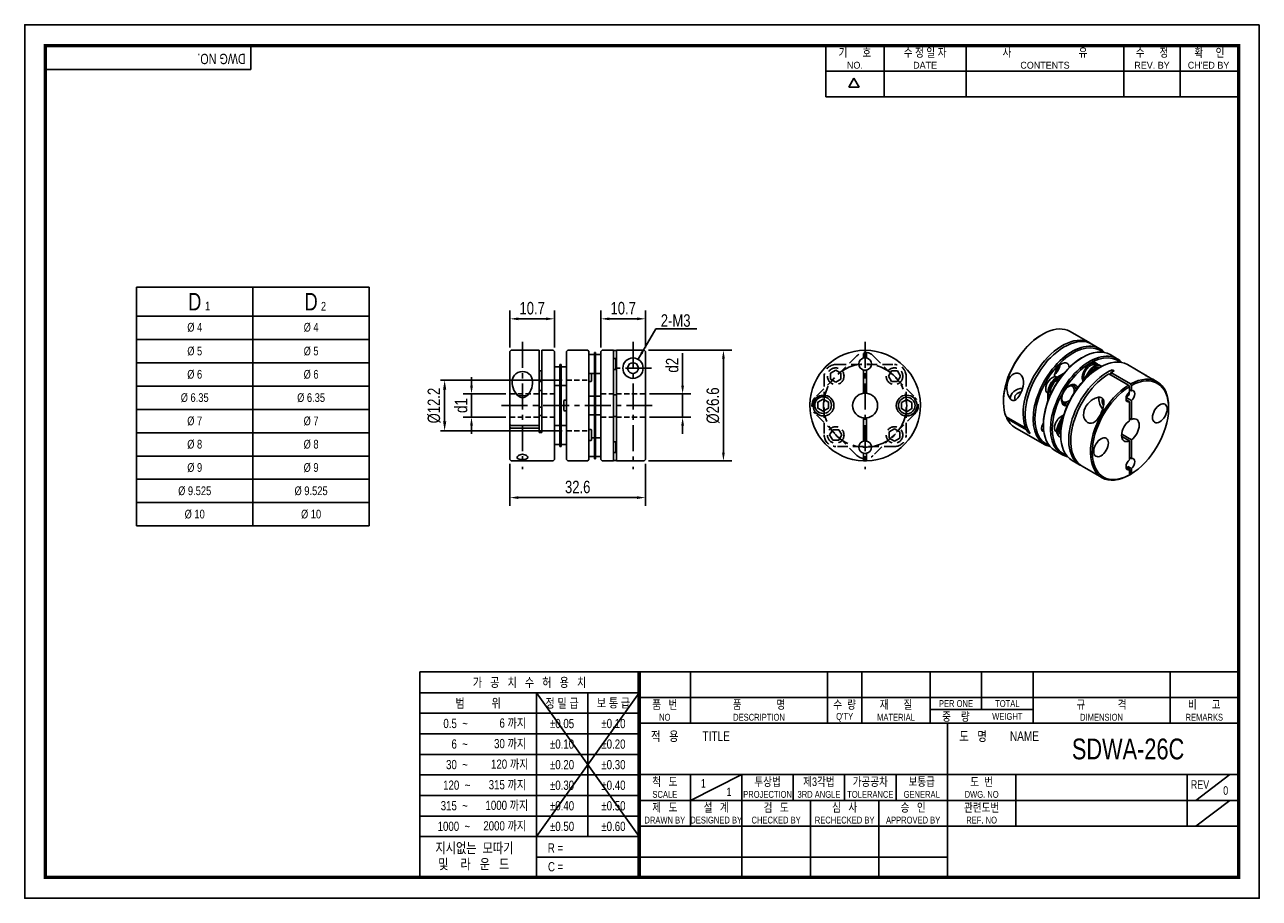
# Model space of a CAD drawing. Header units: millimetres. Extents: x 0 to 297, y 0 to 210.
import ezdxf
from ezdxf.enums import TextEntityAlignment as Align

# ---------------------------------------------------------------- set-up
doc = ezdxf.new("R2010")
doc.units = ezdxf.units.MM
doc.header["$LTSCALE"] = 5
for name, pattern in [('CENTER', [2, 1.25, -0.25, 0.25, -0.25]), ('CENTER2', [1.125, 0.75, -0.125, 0.125, -0.125]), ('DASHED', [0.75, 0.5, -0.25]), ('HIDDEN', [0.375, 0.25, -0.125]), ('PHANTOM2', [1.25, 0.625, -0.125, 0.125, -0.125, 0.125, -0.125])]:
    doc.linetypes.add(name, pattern=pattern)
doc.layers.get('0').update_dxf_attribs({"linetype": 'CONTINUOUS'})
doc.layers.get('Defpoints').update_dxf_attribs({"linetype": 'CONTINUOUS'})
for name, color, linetype in [('BM', 2, 'CONTINUOUS'), ('C', 1, 'CENTER2'), ('CT', 1, 'CENTER'), ('D', 7, 'CONTINUOUS'), ('H', 3, 'HIDDEN'), ('HD', 4, 'DASHED'), ('P', 4, 'PHANTOM2')]:
    doc.layers.add(name, color=color, linetype=linetype)
doc.styles.get("Standard").update_dxf_attribs({"font": 'Gulim.ttf', "width": 0.8, "height": 3})
doc.dimstyles.new('LIM', dxfattribs={"dimtxt": 2, "dimasz": 2, "dimexe": 2, "dimexo": 1, "dimgap": 1, "dimtad": 1, "dimdec": 3, "dimzin": 9, "dimdsep": 46, "dimtxsty": 'Standard', "dimcen": 3, "dimclrd": 1, "dimclre": 1, "dimadec": 0, "dimazin": 0, "dimtfac": 1, "dimtdec": 3, "dimtmove": 0, "dimatfit": 3, "dimfxl": 0, "dimtolj": 1, "dimtzin": 0, "dimarcsym": 0})
doc.dimstyles.get("Standard").update_dxf_attribs({"dimtxt": 0.18, "dimasz": 0.18, "dimexe": 0.18, "dimexo": 0.0625, "dimgap": 0.09, "dimtad": 0, "dimtih": 1, "dimtoh": 1, "dimdec": 4, "dimzin": 0, "dimdsep": 46, "dimtxsty": 'Standard', "dimcen": 0.09, "dimadec": 0, "dimazin": 0, "dimtfac": 1, "dimtdec": 4, "dimtofl": 0, "dimtmove": 0, "dimatfit": 3, "dimfxl": 0, "dimtolj": 1, "dimtzin": 0, "dimarcsym": 0})

# ---------------------------------------------------------------- blocks, each defined once
blk = doc.blocks.new('*D7')
at = {"color": 1, "lineweight": -2, "ltscale": 25.4}
for p, q in [((116.73, 104.44), (116.73, 94.32)), ((149.33, 104.44), (149.33, 94.32)), ((118.73, 96.32), (147.33, 96.32))]:
    blk.add_line(p, q, dxfattribs=at)
at = {"color": 1, "ltscale": 25.4}
for points in [[(118.73, 96.65), (118.73, 95.99), (116.73, 96.32)], [(147.33, 96.65), (147.33, 95.99), (149.33, 96.32)]]:
    blk.add_solid(points, dxfattribs=at)
at = {"layer": 'Defpoints', "color": 0, "ltscale": 25.4}
for p in [(116.73, 105.44), (149.33, 105.44), (149.33, 96.32)]:
    blk.add_point(p, dxfattribs=at)
at = {"color": 0, "ltscale": 25.4, "insert": (133.03, 98.86), "char_height": 3, "attachment_point": 5}
blk.add_mtext('\\A1;32.6', dxfattribs=at)
blk = doc.blocks.new('*D8')
at = {"color": 1, "lineweight": -2, "ltscale": 25.4}
for p, q in [((150.03, 131.74), (170.09, 131.74)), ((168.09, 107.14), (168.09, 129.74)), ((150.03, 105.14), (170.09, 105.14))]:
    blk.add_line(p, q, dxfattribs=at)
at = {"color": 1, "ltscale": 25.4}
for points in [[(167.76, 129.74), (168.42, 129.74), (168.09, 131.74)], [(167.76, 107.14), (168.42, 107.14), (168.09, 105.14)]]:
    blk.add_solid(points, dxfattribs=at)
at = {"layer": 'Defpoints', "color": 0, "ltscale": 25.4}
for p in [(149.03, 131.74), (168.09, 131.74), (149.03, 105.14)]:
    blk.add_point(p, dxfattribs=at)
at = {"color": 0, "ltscale": 25.4, "insert": (165.59, 118.44), "char_height": 3, "attachment_point": 5, "rotation": 90}
blk.add_mtext('\\A1;{\\f??|b0|i0|c0|p49;%%c26.6}', dxfattribs=at)
blk = doc.blocks.new('*D9')
at = {"color": 1, "lineweight": -2, "ltscale": 25.4}
for p, q in [((158.27, 123.25), (158.27, 131.02)), ((150.33, 121.25), (160.27, 121.25)), ((158.27, 115.63), (158.27, 121.25)), ((150.33, 115.63), (160.27, 115.63)), ((158.27, 113.63), (158.27, 111.63))]:
    blk.add_line(p, q, dxfattribs=at)
at = {"color": 1, "ltscale": 25.4}
for points in [[(157.93, 123.25), (158.6, 123.25), (158.27, 121.25)], [(157.93, 113.63), (158.6, 113.63), (158.27, 115.63)]]:
    blk.add_solid(points, dxfattribs=at)
at = {"layer": 'Defpoints', "color": 0, "ltscale": 25.4}
for p in [(149.33, 121.25), (158.27, 121.25), (149.33, 115.63)]:
    blk.add_point(p, dxfattribs=at)
at = {"color": 0, "ltscale": 25.4, "insert": (155.77, 128.14), "char_height": 3, "attachment_point": 5, "rotation": 90}
blk.add_mtext('\\A1;{\\f??|b0|i0|c0|p49;d2}', dxfattribs=at)
blk = doc.blocks.new('*D10')
at = {"color": 1, "lineweight": -2, "ltscale": 25.4}
for p, q in [((107.49, 123.25), (107.49, 125.25)), ((115.73, 121.25), (105.49, 121.25)), ((107.49, 115.63), (107.49, 121.25)), ((115.73, 115.63), (105.49, 115.63)), ((107.49, 113.63), (107.49, 111.63))]:
    blk.add_line(p, q, dxfattribs=at)
at = {"color": 1, "ltscale": 25.4}
for points in [[(107.16, 123.25), (107.82, 123.25), (107.49, 121.25)], [(107.16, 113.63), (107.82, 113.63), (107.49, 115.63)]]:
    blk.add_solid(points, dxfattribs=at)
at = {"layer": 'Defpoints', "color": 0, "ltscale": 25.4}
for p in [(107.49, 121.25), (116.73, 121.25), (116.73, 115.63)]:
    blk.add_point(p, dxfattribs=at)
at = {"color": 0, "ltscale": 25.4, "insert": (104.99, 118.44), "char_height": 3, "attachment_point": 5, "rotation": 90}
blk.add_mtext('\\A1;{\\f??|b0|i0|c0|p49;d1}', dxfattribs=at)
blk = doc.blocks.new('*D11')
at = {"color": 1, "lineweight": -2, "ltscale": 25.4}
for p, q in [((116.73, 132.44), (116.73, 141.3)), ((127.43, 132.44), (127.43, 141.3)), ((125.43, 139.3), (118.73, 139.3))]:
    blk.add_line(p, q, dxfattribs=at)
at = {"color": 1, "ltscale": 25.4}
for points in [[(118.73, 139.63), (118.73, 138.97), (116.73, 139.3)], [(125.43, 139.63), (125.43, 138.97), (127.43, 139.3)]]:
    blk.add_solid(points, dxfattribs=at)
at = {"layer": 'Defpoints', "color": 0, "ltscale": 25.4}
for p in [(116.73, 139.3), (116.73, 131.44), (127.43, 131.44)]:
    blk.add_point(p, dxfattribs=at)
at = {"color": 0, "ltscale": 25.4, "insert": (122.08, 141.84), "char_height": 3, "attachment_point": 5}
blk.add_mtext('\\A1;10.7', dxfattribs=at)
blk = doc.blocks.new('*D12')
at = {"color": 1, "lineweight": -2, "ltscale": 25.4}
for p, q in [((138.63, 132.44), (138.63, 141.3)), ((149.33, 132.44), (149.33, 141.3)), ((140.63, 139.3), (147.33, 139.3))]:
    blk.add_line(p, q, dxfattribs=at)
at = {"color": 1, "ltscale": 25.4}
for points in [[(140.63, 139.63), (140.63, 138.97), (138.63, 139.3)], [(147.33, 139.63), (147.33, 138.97), (149.33, 139.3)]]:
    blk.add_solid(points, dxfattribs=at)
at = {"layer": 'Defpoints', "color": 0, "ltscale": 25.4}
for p in [(149.33, 139.3), (138.63, 131.44), (149.33, 131.44)]:
    blk.add_point(p, dxfattribs=at)
at = {"color": 0, "ltscale": 25.4, "insert": (143.98, 141.84), "char_height": 3, "attachment_point": 5}
blk.add_mtext('\\A1;10.7', dxfattribs=at)
blk = doc.blocks.new('*D14')
at = {"layer": 'D', "color": 1, "lineweight": -2}
for p, q in [((129.33, 124.54), (100.02, 124.54)), ((101.02, 122.24), (101.02, 114.64)), ((129.33, 112.34), (100.02, 112.34))]:
    blk.add_line(p, q, dxfattribs=at)
at = {"layer": 'D', "color": 1}
for points in [[(100.64, 122.24), (101.41, 122.24), (101.02, 124.54)], [(100.64, 114.64), (101.41, 114.64), (101.02, 112.34)]]:
    blk.add_solid(points, dxfattribs=at)
at = {"layer": 'Defpoints', "color": 0}
for p in [(130.33, 124.54), (101.02, 112.34), (130.33, 112.34)]:
    blk.add_point(p, dxfattribs=at)
at = {"layer": 'D', "insert": (98.48, 118.44), "char_height": 3, "attachment_point": 5, "rotation": 90}
blk.add_mtext('\\A1;%%c12.2', dxfattribs=at)

msp = doc.modelspace()

# ---------------------------------------------------------------- linework, layer by layer
for p, q in [((54.43705, 199.23234), (54.43705, 205)), ((192.71392, 192.64074), (192.71392, 205)), ((206.72109, 192.64074), (206.72109, 205)), ((226.49591, 192.64074), (226.49591, 205)), ((264.39765, 192.64074), (264.39765, 205)), ((277.99284, 192.64074), (277.99284, 205)), ((54.43705, 199.23234), (5, 199.23234)), ((192.71392, 198.82037), (291.58802, 198.82037)), ((198.25647, 194.97648), (199.49239, 197.11716)), ((200.72832, 194.97648), (199.49239, 197.11716)), ((200.72832, 194.97648), (198.25647, 194.97648)), ((192.71392, 192.64074), (291.58802, 192.64074)), ((26.90485, 146.91862), (26.90485, 89.51862)), ((26.90485, 146.91862), (82.90485, 146.91862)), ((82.90485, 146.91862), (82.90485, 89.51862)), ((26.90485, 89.51862), (82.90485, 89.51862)), ((95.07575, 54.43705), (95.07575, 5)), ((147.8086, 54.43705), (95.07575, 54.43705)), ((292, 54.43705), (147.8086, 54.43705)), ((147.8086, 54.43705), (147.8086, 5)), ((160.16787, 54.43705), (160.16787, 42.07779)), ((193.1259, 54.43705), (193.1259, 42.07779)), ((201.36541, 54.43705), (201.36541, 42.07779)), ((217.84443, 54.43705), (217.84443, 42.07779)), ((230.20369, 54.43705), (230.20369, 45.37359)), ((242.56295, 54.43705), (242.56295, 42.07779)), ((275.52098, 54.43705), (275.52098, 42.07779)), ((147.8086, 49.42948), (95.07575, 49.42948)), ((147.8086, 49.42948), (123.09008, 14.82355)), ((123.09008, 49.42948), (147.8086, 14.82355)), ((123.09008, 49.42948), (123.09008, 5)), ((135.44934, 49.42948), (135.44934, 14.82355)), ((147.8086, 48.25742), (292, 48.25742)), ((217.84443, 45.37359), (242.56295, 45.37359)), ((147.8086, 44.48577), (95.07575, 44.48577)), ((147.8086, 42.07779), (292, 42.07779)), ((221.96418, 5), (221.96418, 42.07779)), ((147.8086, 39.54207), (95.07575, 39.54207)), ((147.8086, 34.59837), (95.07575, 34.59837)), ((147.8086, 29.71852), (292, 29.71852)), ((160.16787, 23.53889), (172.52713, 29.71852)), ((160.16787, 29.71852), (160.16787, 17.35926)), ((172.52713, 29.71852), (172.52713, 5)), ((184.88639, 29.71852), (184.88639, 23.53889)), ((197.24565, 29.71852), (197.24565, 23.53889)), ((209.60492, 29.71852), (209.60492, 23.53889)), ((238.4432, 29.71852), (238.4432, 17.35926)), ((279.64074, 29.71852), (279.64074, 17.35926)), ((281.70061, 23.53889), (289.94012, 29.71852)), ((147.8086, 29.65466), (95.07575, 29.65466)), ((147.8086, 24.71096), (95.07575, 24.71096)), ((147.8086, 23.53889), (221.96418, 23.53889)), ((189.00615, 23.53889), (189.00615, 5)), ((205.48516, 23.53889), (205.48516, 5)), ((221.96418, 23.53889), (292, 23.53889)), ((281.70061, 17.35926), (289.94012, 23.53889)), ((147.8086, 19.76725), (95.07575, 19.76725)), ((147.8086, 17.35926), (292, 17.35926)), ((147.8086, 14.82355), (95.07575, 14.82355)), ((147.8086, 9.87984), (123.09008, 9.87984)), ((147.8086, 9.87984), (221.96418, 9.87984))]:
    msp.add_line(p, q)
at = {"color": 4}
for p, q in [((54.90485, 146.91862), (54.90485, 89.51862)), ((26.90485, 139.91862), (82.90485, 139.91862))]:
    msp.add_line(p, q, dxfattribs=at)
at = {"color": 1}
for p, q in [((26.90485, 134.31862), (82.90485, 134.31862)), ((26.90485, 128.71862), (82.90485, 128.71862)), ((26.90485, 123.11862), (82.90485, 123.11862)), ((26.90485, 117.51862), (82.90485, 117.51862)), ((26.90485, 111.91862), (82.90485, 111.91862)), ((26.90485, 106.31862), (82.90485, 106.31862)), ((26.90485, 100.71862), (82.90485, 100.71862)), ((26.90485, 95.11862), (82.90485, 95.11862))]:
    msp.add_line(p, q, dxfattribs=at)
msp.add_lwpolyline([(297, 210), (0, 210), (0, 0), (297, 0)], close=True)
msp.add_lwpolyline([(292, 205, 0.8, 0.8, 0), (5, 205, 0.8, 0.8, 0), (5, 5, 0.8, 0.8, 0), (292, 5, 0.8, 0.8, 0)], format="xyseb", close=True)
at = {"const_width": 0.82395}
msp.add_lwpolyline([(147.8086, 5), (147.8086, 54.43705)], dxfattribs=at)
at = {"layer": 'BM', "ltscale": 25.4}
for p, q in [((244.85656, 135.58098), (244.64443, 135.45851)), ((256.24417, 133.50445), (251.50656, 136.23971)), ((117.03451, 131.74215), (116.73451, 131.44215)), ((116.73451, 131.44215), (116.73451, 113.80339)), ((123.73451, 131.74215), (117.03451, 131.74215)), ((123.73451, 112.00962), (123.73451, 131.74215)), ((124.43451, 112.00962), (124.43451, 131.74215)), ((127.13451, 131.74215), (124.43451, 131.74215)), ((127.43451, 131.44215), (127.13451, 131.74215)), ((127.43451, 105.44215), (127.43451, 131.44215)), ((130.63451, 131.74215), (130.33451, 131.44215)), ((130.33451, 131.44215), (130.33451, 105.44215)), ((135.43451, 131.74215), (130.63451, 131.74215)), ((135.73451, 131.44215), (135.43451, 131.74215)), ((135.73451, 105.44215), (135.73451, 131.44215)), ((137.03451, 130.69215), (135.73451, 130.69215)), ((137.03451, 130.40715), (137.03451, 131.22108)), ((137.33451, 131.22108), (137.03451, 131.22108)), ((137.33451, 130.40715), (137.33451, 131.22108)), ((138.63451, 130.69215), (137.33451, 130.69215)), ((138.93451, 131.74215), (138.63451, 131.44215)), ((138.63451, 131.44215), (138.63451, 105.44215)), ((141.63451, 131.74215), (138.93451, 131.74215)), ((141.63451, 131.74215), (141.63451, 105.14215)), ((141.63451, 131.65729), (142.33451, 131.65729)), ((142.33451, 131.74215), (142.33451, 105.14215)), ((143.63451, 131.74215), (142.33451, 131.74215)), ((143.63451, 131.73754), (143.63451, 131.74215)), ((149.03451, 131.73754), (143.63451, 131.73754)), ((149.03451, 131.73754), (149.33451, 131.43744)), ((149.33451, 131.43744), (149.33451, 105.44215)), ((201.82385, 130.96987), (201.82385, 129.90074)), ((202.52385, 130.96987), (201.82385, 130.96987)), ((202.52385, 130.96987), (202.52385, 129.90074)), ((258.64834, 132.11641), (256.73915, 133.21868)), ((262.82027, 129.70774), (261.12321, 130.68754)), ((128.73451, 127.76322), (127.43451, 127.76322)), ((129.03451, 128.29215), (128.73451, 128.29215)), ((128.73451, 128.29215), (128.73451, 125.51322)), ((129.03451, 128.29215), (129.03451, 125.51322)), ((130.33451, 127.76322), (129.03451, 127.76322)), ((137.03451, 120.40715), (137.03451, 130.40715)), ((137.33451, 120.40715), (137.33451, 130.40715)), ((142.13451, 129.74215), (141.63451, 129.74215)), ((142.23451, 129.64215), (142.13451, 129.74215)), ((142.23451, 127.24215), (142.23451, 129.64215)), ((254.47321, 130.0288), (254.26108, 129.90633)), ((257.5074, 128.18065), (256.75041, 128.6177)), ((257.61117, 128.12074), (257.5074, 128.18065)), ((258.6911, 128.108), (258.90324, 127.98552)), ((258.90324, 127.98552), (259.10171, 127.87093)), ((269.65869, 125.75958), (265.29514, 128.27887)), ((123.93451, 126.81322), (123.83451, 126.71322)), ((123.83451, 126.71322), (123.83451, 124.31322)), ((124.43451, 126.81322), (123.93451, 126.81322)), ((128.73451, 125.51322), (128.73451, 111.37108)), ((129.03451, 125.51322), (129.03451, 111.37108)), ((135.73451, 126.19215), (137.03451, 126.19215)), ((136.33451, 126.19215), (136.33451, 124.31322)), ((137.33451, 126.19215), (138.63451, 126.19215)), ((141.63451, 127.14215), (142.13451, 127.14215)), ((142.13451, 127.14215), (142.23451, 127.24215)), ((201.82385, 126.98355), (201.82385, 121.42166)), ((202.52385, 126.98355), (202.52385, 121.42166)), ((249.90806, 126.12754), (248.12971, 125.10081)), ((248.34184, 124.97834), (248.12971, 125.10081)), ((248.41471, 125.26535), (248.33547, 125.3111)), ((249.53469, 125.66703), (248.34184, 124.97834)), ((254.7368, 124.46778), (255.91217, 126.50358)), ((255.43392, 125.18532), (256.1243, 126.38111)), ((255.91217, 126.50358), (256.1243, 126.38111)), ((258.64514, 127.62014), (258.43301, 127.49766)), ((265.53943, 123.35018), (260.80182, 126.08545)), ((266.03441, 123.63596), (261.29679, 126.37122)), ((261.29679, 126.37122), (261.29679, 125.79967)), ((261.61499, 126.53903), (261.61499, 127.06096)), ((261.61499, 127.06096), (262.10996, 126.77518)), ((272.43692, 124.15556), (271.39725, 124.75582)), ((123.73451, 122.10201), (124.43451, 122.10201)), ((123.83451, 124.31322), (123.93451, 124.21322)), ((123.93451, 124.21322), (124.43451, 124.21322)), ((127.43451, 123.26322), (128.73451, 123.26322)), ((129.03451, 123.26322), (130.33451, 123.26322)), ((135.73451, 124.21322), (136.23451, 124.21322)), ((136.23451, 124.21322), (136.33451, 124.31322)), ((252.01243, 123.18821), (251.75041, 123.33949)), ((252.47842, 122.07656), (252.47842, 122.15821)), ((254.50041, 124.72059), (254.78717, 124.55502)), ((265.53943, 123.35018), (265.75156, 122.98267)), ((265.75156, 121.72797), (265.75156, 122.98267)), ((265.75156, 122.29952), (266.24654, 122.01374)), ((266.24654, 123.26845), (266.03441, 123.63596)), ((266.24654, 122.01374), (266.24654, 123.26845)), ((129.83451, 119.74215), (129.73451, 119.64215)), ((129.73451, 119.64215), (129.73451, 117.24215)), ((130.33451, 119.74215), (129.83451, 119.74215)), ((137.03451, 120.69215), (135.73451, 120.69215)), ((137.03451, 116.47715), (137.03451, 120.40715)), ((138.63451, 120.69215), (137.33451, 120.69215)), ((137.33451, 116.47715), (137.33451, 120.40715)), ((142.33451, 121.04023), (141.63451, 121.04023)), ((235.45204, 119.53682), (235.45204, 119.29187)), ((246.08547, 121.41399), (246.16471, 121.36824)), ((246.37684, 121.57485), (246.16471, 121.69733)), ((246.16471, 121.69733), (246.16471, 119.64386)), ((246.37684, 121.57485), (246.37684, 120.19747)), ((249.50041, 119.44237), (249.76243, 119.2911)), ((250.88743, 119.40254), (250.95814, 119.44336)), ((265.75156, 119.34609), (264.96767, 119.79867)), ((266.24654, 119.63187), (264.98536, 120.36001)), ((265.75156, 114.80483), (265.75156, 119.34609)), ((266.24654, 115.0906), (266.24654, 119.63187)), ((124.43451, 118.04789), (123.73451, 118.04789)), ((123.73451, 116.06374), (124.43451, 116.06374)), ((129.73451, 117.24215), (129.83451, 117.14215)), ((129.83451, 117.14215), (130.33451, 117.14215)), ((135.73451, 116.19215), (137.03451, 116.19215)), ((137.03451, 106.47715), (137.03451, 116.47715)), ((137.33451, 106.47715), (137.33451, 116.47715)), ((137.33451, 116.19215), (138.63451, 116.19215)), ((141.63451, 115.84407), (142.33451, 115.84407)), ((248.8411, 114.25613), (250.01648, 116.29193)), ((275.19144, 117.82218), (275.19144, 118.06713)), ((117.03451, 113.68879), (116.73451, 113.80339)), ((116.73451, 113.80125), (116.73451, 113.74321)), ((116.73451, 113.74321), (116.73451, 113.15643)), ((116.89203, 113.74321), (116.73451, 113.74321)), ((116.73451, 113.15643), (116.73451, 105.44215)), ((116.73451, 113.15643), (117.03451, 113.04183)), ((117.03451, 113.68879), (123.73451, 113.68879)), ((117.03451, 113.04183), (123.73451, 113.04183)), ((128.73451, 113.62108), (127.43451, 113.62108)), ((130.33451, 113.62108), (129.03451, 113.62108)), ((201.82385, 115.46264), (201.82385, 109.90074)), ((202.17385, 115.44215), (201.82385, 115.46264)), ((202.52385, 115.46264), (202.17385, 115.44215)), ((202.52385, 115.46264), (202.52385, 109.90074)), ((236.07318, 115.76939), (240.81079, 113.03412)), ((236.24668, 115.66922), (236.26218, 115.35027)), ((236.26218, 115.35027), (240.9998, 112.61501)), ((238.20656, 113.20344), (245.34834, 109.08013)), ((240.81079, 113.03412), (241.09526, 113.33407)), ((240.9998, 112.61501), (241.25273, 112.88171)), ((245.06869, 113.98465), (245.06869, 113.7397)), ((248.8411, 114.25613), (249.05324, 114.13366)), ((249.05324, 114.13366), (249.74362, 115.32944)), ((265.75156, 115.37638), (266.24654, 115.0906)), ((124.43451, 112.00962), (123.73451, 112.00962)), ((128.73451, 111.37108), (128.73451, 108.59215)), ((129.03451, 111.37108), (129.03451, 108.59215)), ((136.23451, 112.67108), (135.73451, 112.67108)), ((135.73451, 110.07108), (136.23451, 110.07108)), ((136.33451, 112.57108), (136.23451, 112.67108)), ((136.23451, 110.07108), (136.33451, 110.17108)), ((136.33451, 110.17108), (136.33451, 112.57108)), ((137.03451, 110.69215), (136.33451, 110.69215)), ((138.63451, 110.69215), (137.33451, 110.69215)), ((241.56385, 112.1938), (241.36275, 111.98176)), ((241.85773, 111.69599), (241.36275, 111.98176)), ((248.18633, 112.03609), (248.2901, 111.97618)), ((248.8411, 111.0473), (249.05324, 110.92482)), ((249.25171, 110.81023), (249.05324, 110.92482)), ((249.24062, 111.57598), (249.24062, 111.33103)), ((266.24654, 110.22508), (263.89222, 111.58434)), ((265.75156, 109.9393), (263.89222, 111.0128)), ((265.75156, 105.39804), (265.75156, 109.9393)), ((266.24654, 105.68381), (266.24654, 110.22508)), ((127.43451, 109.12108), (128.73451, 109.12108)), ((129.03451, 108.59215), (128.73451, 108.59215)), ((129.03451, 109.12108), (130.33451, 109.12108)), ((142.13451, 109.74215), (141.63451, 109.74215)), ((141.63451, 107.14215), (142.13451, 107.14215)), ((142.23451, 109.64215), (142.13451, 109.74215)), ((142.13451, 107.14215), (142.23451, 107.24215)), ((142.23451, 109.64215), (142.23451, 107.24215)), ((201.82385, 106.98355), (201.82385, 105.44686)), ((202.52385, 106.98355), (202.52385, 105.44686)), ((247.82321, 107.65126), (249.52027, 106.67147)), ((116.73451, 105.44215), (117.03451, 105.14215)), ((117.03451, 105.14215), (127.13451, 105.14215)), ((127.13451, 105.14215), (127.43451, 105.44215)), ((130.33451, 105.44215), (130.63451, 105.14215)), ((130.63451, 105.14215), (135.43451, 105.14215)), ((135.43451, 105.14215), (135.73451, 105.44215)), ((135.73451, 106.19215), (137.03451, 106.19215)), ((137.03451, 105.66322), (137.03451, 106.47715)), ((137.03451, 105.66322), (137.33451, 105.66322)), ((137.33451, 105.66322), (137.33451, 106.47715)), ((137.33451, 106.19215), (138.63451, 106.19215)), ((138.63451, 105.44215), (138.93451, 105.14215)), ((138.93451, 105.14215), (141.63451, 105.14215)), ((142.33451, 105.22701), (141.63451, 105.22701)), ((142.33451, 105.14215), (149.03451, 105.14215)), ((149.03451, 105.14215), (149.33451, 105.44215)), ((201.82385, 105.44686), (201.82385, 105.14676)), ((202.52385, 105.14676), (202.52385, 105.44686)), ((251.99514, 105.2426), (253.90433, 104.14033)), ((265.75156, 105.96958), (266.24654, 105.68381)), ((254.3993, 103.85455), (259.13692, 101.11929)), ((265.75156, 103.01616), (264.96767, 103.46874)), ((266.24654, 103.30194), (265.37689, 103.80403)), ((265.75156, 102.04136), (265.75156, 103.01616)), ((265.75156, 102.04136), (266.24654, 102.32714)), ((265.78692, 101.77802), (265.99905, 101.9005)), ((266.24654, 102.32714), (266.24654, 103.30194))]:
    msp.add_line(p, q, dxfattribs=at)
for points in [[(192.06778, 120.01176), (190.80032, 119.27999), (190.80032, 117.81644), (192.06778, 117.08467), (193.33525, 117.81644), (193.33525, 119.27999)], [(212.17385, 119.90569), (210.90638, 119.17392), (210.90638, 117.71038), (212.17385, 116.97861), (213.44131, 117.71038), (213.44131, 119.17392)]]:
    msp.add_lwpolyline(points, close=True, dxfattribs=at)
for centre, radius in [((146.33451, 127.44215), 2.45), ((192.17385, 118.44215), 2.5), ((192.06778, 118.54822), 2), ((212.17385, 118.44215), 2.5), ((212.17385, 118.44215), 2)]:
    msp.add_circle(centre, radius, dxfattribs=at)
for centre, radius, start, end in [((202.17385, 118.44215), 13.3, 271.5079578, 268.4920422), ((146.33451, 127.44215), 1.3, 10.6538275, 168.870316), ((202.17385, 128.44215), 1.5, 103.4933988, 256.5066012), ((202.17385, 128.44215), 1.5, 76.5066012, 103.4933988), ((202.17385, 128.44215), 1.5, 283.4933988, 76.5066012), ((146.33451, 127.44215), 1.3, 168.8375645, 11.1624355), ((202.17385, 128.44215), 1.5, 256.5066012, 283.4933988), ((202.17385, 118.44215), 3, 96.6997652, 263.3002348), ((202.17385, 118.45078), 2.99143, 83.2809418, 96.7190582), ((202.17385, 118.44215), 3, 276.6997652, 83.3002348), ((202.17385, 108.44215), 1.5, 103.4933988, 256.5066012), ((202.17385, 108.44215), 1.5, 76.5066012, 103.4933988), ((202.17385, 108.44215), 1.5, 283.4933988, 76.5066012), ((202.17385, 108.44215), 1.5, 256.5066012, 283.4933988), ((202.17385, 118.44215), 13.3, 268.4920422, 271.5079578), ((264.78643, 104.25518), 0.74309, 283.776085, 322.6174015)]:
    msp.add_arc(centre, radius, start, end, dxfattribs=at)
for centre, major_axis, ratio, start_param, end_param in [((244.85656, 124.72158), (6.65, 11.51814), 0.577350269, 0, 2.721672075), ((244.64443, 124.84405), (6.5, 11.25833), 0.577350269, 0.785398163, 2.35619449), ((249.59417, 121.98631), (-6.65, -11.51814), 0.577350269, 3.104367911, 5.863264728), ((250.08915, 121.70054), (-6.65, -11.51814), 0.577350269, 3.141592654, 6.002605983), ((251.99834, 120.59827), (6.65, 11.51814), 0.577350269, 0, 3.328764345), ((252.21047, 120.47579), (-6.5, -11.25833), 0.577350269, 3.034386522, 6.283185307), ((254.47321, 119.1694), (-6.65, -11.51814), 0.577350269, 3.141592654, 6.283185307), ((256.17027, 118.1896), (6.65, 11.51814), 0.577350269, 0, 3.328764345), ((256.3824, 118.06713), (-6.5, -11.25833), 0.577350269, 3.034386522, 6.283185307), ((251.99834, 120.59827), (6.65, 11.51814), 0.577350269, 6.096013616, 6.283185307), ((254.26108, 119.29187), (6.5, 11.25833), 0.577350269, 0.785398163, 2.35619449), ((246.89409, 127.97368), (-1.25, -2.16506), 0.577350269, 4.007922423, 4.699195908), ((249.51039, 126.46316), (-1.25, -2.16506), 0.577350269, 2.417300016, 5.51817023), ((247.38907, 127.68791), (-1.25, -2.16506), 0.577350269, 1.0131975, 2.128395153), ((258.64514, 116.76073), (-6.65, -11.51814), 0.577350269, 3.141592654, 6.283185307), ((256.3824, 126.23209), (1.4, 2.42487), 0.577350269, 0, 2.762874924), ((256.3824, 126.23209), (1.125, 1.94856), 0.577350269, 0, 2.710372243), ((256.3824, 126.23209), (-1.125, -1.94856), 0.577350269, 3.141592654, 5.851964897), ((257.30164, 125.70137), (-1.38947, -2.40663), 0.577350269, 3.141592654, 4.71238898), ((257.51377, 125.5789), (-1.38947, -2.40663), 0.577350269, 3.141592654, 4.71238898), ((257.51377, 125.5789), (-1.125, -1.94856), 0.577350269, 3.216346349, 4.871168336), ((256.17027, 126.35457), (-1.25, -2.16506), 0.577350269, 2.813329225, 3.868658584), ((256.3824, 126.23209), (1.4, 2.42487), 0.577350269, 5.936570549, 6.283185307), ((256.17027, 118.1896), (6.65, 11.51814), 0.577350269, 6.096013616, 6.283185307), ((247.21047, 123.36254), (1.125, 1.94856), 0.577350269, 0, 3.141592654), ((248.12971, 122.83182), (1.38947, 2.40663), 0.577350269, 0.785398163, 2.35619449), ((248.34184, 122.70935), (1.38947, 2.40663), 0.577350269, 0.785398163, 2.35619449), ((248.34184, 122.70935), (-1.125, -1.94856), 0.577350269, 3.604473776, 5.820304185), ((258.43301, 116.88321), (6.5, 11.25833), 0.577350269, 0.785398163, 2.35619449), ((260.55433, 115.65846), (6.65, 11.51814), 0.577350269, 0.672375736, 3.178817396), ((261.0493, 115.37269), (6.65, 11.51814), 0.577350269, 0.811716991, 3.141592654), ((256.17027, 126.35457), (-1.25, -2.16506), 0.577350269, 5.556119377, 6.061325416), ((265.99905, 112.51495), (6.5, 11.25833), 0.577350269, 0.812324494, 7.04165714), ((261.0493, 115.37269), (6.65, 11.51814), 0.577350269, 0.672375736, 0.759079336), ((265.78692, 112.63743), (-6.65, -11.51814), 0.577350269, 2.35619449, 3.900671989), ((239.45297, 120.59079), (2.2334, 1.00718), 0.754062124, 0.988026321, 2.869881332), ((251.3824, 120.95388), (1.4, 2.42487), 0.577350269, 0, 3.639078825), ((250.95814, 121.19883), (-1.075, -1.86195), 0.577350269, 1.974453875, 3.895504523), ((251.17027, 121.07635), (-1.25, -2.16506), 0.577350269, 2.415159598, 3.868658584), ((250.88743, 121.23965), (1.125, 1.94856), 0.577350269, 0, 0.347753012), ((250.88743, 121.23965), (1.125, 1.94856), 0.577350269, 5.497787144, 6.283185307), ((251.3824, 120.95388), (1.4, 2.42487), 0.577350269, 5.785699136, 6.283185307), ((265.78692, 112.63743), (-6.65, -11.51814), 0.577350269, 3.953309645, 7.068583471), ((265.99905, 120.67992), (-0.75, -1.29904), 0.577350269, 1.0209024, 3.69148658), ((119.73451, 119.9039), (-2.45, 0), 0.381849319, 4.278985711, 5.143051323), ((119.73451, 119.9039), (1.35, 0), 0.381849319, 1.262331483, 1.874877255), ((239.45297, 120.59079), (-1.23065, -0.55498), 0.754062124, 4.164500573, 6.283185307), ((239.45297, 120.59079), (-1.23065, -0.55498), 0.754062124, 0, 0.264389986), ((251.17027, 121.07635), (-1.25, -2.16506), 0.577350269, 5.556119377, 6.283185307), ((250.95814, 121.19883), (-1.075, -1.86195), 0.577350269, 5.529273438, 6.283185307), ((250.88743, 121.23965), (1.125, 1.94856), 0.577350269, 2.793839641, 3.926990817), ((250.95814, 121.19883), (-1.075, -1.86195), 0.577350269, 0, 1.167138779), ((251.17027, 121.07635), (-1.25, -2.16506), 0.577350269, 0, 0.726433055), ((260.13007, 118.92445), (-1.225, 2.12176), 0.577350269, 0.493167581, 1.867132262), ((260.13007, 118.92445), (0.675, -1.16913), 0.577350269, 3.255241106, 4.786381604), ((265.99905, 120.67992), (0.75, 1.29904), 0.577350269, 1.0209024, 3.69148658), ((264.12522, 121.23105), (-0.65, 1.12583), 0.577350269, 3.483247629, 3.566465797), ((249.31133, 113.98465), (-1.125, -1.94856), 0.577350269, 3.572813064, 6.283185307), ((244.85656, 124.72158), (6.65, 11.51814), 0.577350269, 2.77430973, 3.141592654), ((245.67522, 113.58488), (-0.75, -1.29904), 0.577350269, 4.532640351, 6.283185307), ((250.23057, 113.45392), (-1.38947, -2.40663), 0.577350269, 4.71238898, 6.283185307), ((250.4427, 113.33145), (-1.38947, -2.40663), 0.577350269, 4.71238898, 6.283185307), ((250.4427, 113.33145), (-1.125, -1.94856), 0.577350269, 4.553609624, 6.208431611), ((265.99905, 112.51495), (1.5, 2.59808), 0.577350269, 0.902331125, 3.810057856), ((265.99905, 112.51495), (-1.5, -2.59808), 0.577350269, 0.902331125, 3.810057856), ((249.59417, 121.98631), (-6.65, -11.51814), 0.577350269, 5.915902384, 6.002605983), ((245.67522, 113.58488), (-0.75, -1.29904), 0.577350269, 0, 0.287773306), ((252.21047, 120.47579), (-6.5, -11.25833), 0.577350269, 0, 0.107206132), ((256.3824, 118.06713), (-6.5, -11.25833), 0.577350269, 0, 0.107206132), ((265.99905, 104.34999), (0.75, 1.29904), 0.577350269, 1.0209024, 3.69148658), ((265.99905, 104.34999), (-0.75, -1.29904), 0.577350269, 1.0209024, 3.69148658), ((276.14603, 109.39185), (-10.5, 18.18653), 0.577350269, 1.544823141, 1.626466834)]:
    msp.add_ellipse(centre, major_axis=major_axis, ratio=ratio, start_param=start_param, end_param=end_param, dxfattribs=at)
for centre in [(273.07012, 116.59743), (258.92798, 108.43247)]:
    msp.add_ellipse(centre, major_axis=(-1.25, -2.16506), ratio=0.577350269, dxfattribs=at)
for points, knots in [([(119.73451, 126.63921), (120.5221, 126.63921), (121.25434, 126.27796), (122.09474, 125.17368), (122.22726, 124.46564), (122.11847, 123.04847), (121.88848, 122.32331), (121.31649, 121.34558), (121.08342, 121.03114), (120.49738, 120.51898), (120.13494, 120.32585), (119.34661, 120.32193), (118.97724, 120.51551), (118.39055, 121.0254), (118.15734, 121.33841), (117.5809, 122.32056), (117.35115, 123.0471), (117.24158, 124.46127), (117.37641, 125.17595), (118.21122, 126.27397), (118.94692, 126.63921), (119.73451, 126.63921)], [0, 0, 0, 0, 0.125, 0.125, 0.25, 0.25, 0.375, 0.375, 0.4375, 0.4375, 0.5, 0.5, 0.5625, 0.5625, 0.625, 0.625, 0.75, 0.75, 0.875, 0.875, 1, 1, 1, 1]), ([(239.35973, 126.03631), (239.91664, 125.71478), (240.2271, 125.00119), (240.31028, 123.46139), (240.12586, 122.6686), (239.61208, 121.30368), (239.28112, 120.7083), (238.70361, 120.04358), (238.49313, 119.85562), (238.0142, 119.63945), (237.73918, 119.6189), (237.18135, 119.9373), (236.93894, 120.25699), (236.58819, 120.94984), (236.46859, 121.32679), (236.2345, 122.46421), (236.2408, 123.24865), (236.59897, 124.69956), (236.97501, 125.39012), (238.07341, 126.23919), (238.80282, 126.35784), (239.35973, 126.03631)], [0, 0, 0, 0, 0.125, 0.125, 0.25, 0.25, 0.375, 0.375, 0.4375, 0.4375, 0.5, 0.5, 0.5625, 0.5625, 0.625, 0.625, 0.75, 0.75, 0.875, 0.875, 1, 1, 1, 1]), ([(271.40105, 124.75336), (271.24276, 124.84463), (271.06092, 124.94232), (270.53194, 125.21505), (270.1138, 125.4194), (269.6836, 125.66784), (269.58662, 125.73359), (269.48887, 125.81396), (269.48133, 125.83186), (269.53211, 125.83322), (269.65985, 125.76569), (269.95262, 125.57013), (270.08486, 125.47527), (270.23731, 125.3638)], [0.2994370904, 0.2994370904, 0.2994370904, 0.2994370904, 0.375, 0.375, 0.5, 0.5, 0.5625, 0.5625, 0.625, 0.625, 0.75, 0.75, 0.823766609, 0.823766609, 0.823766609, 0.823766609]), ([(255.69276, 114.36215), (255.13585, 114.68369), (254.77501, 115.4071), (254.70727, 116.94389), (254.97008, 117.7214), (255.80636, 119.02344), (256.37861, 119.57179), (257.35596, 120.15855), (257.70882, 120.31876), (258.43329, 120.48707), (258.80863, 120.48805), (259.36847, 120.16926), (259.51031, 119.86918), (259.61642, 119.22402), (259.59407, 118.87475), (259.42606, 117.81572), (259.17815, 117.07838), (258.49778, 115.69028), (258.04256, 115.01516), (256.9287, 114.1691), (256.24967, 114.04062), (255.69276, 114.36215)], [0, 0, 0, 0, 0.125, 0.125, 0.25, 0.25, 0.375, 0.375, 0.4375, 0.4375, 0.5, 0.5, 0.5625, 0.5625, 0.625, 0.625, 0.75, 0.75, 0.875, 0.875, 1, 1, 1, 1]), ([(265.7166, 121.68789), (265.72398, 121.63616), (265.72756, 121.58407), (265.727, 121.53237), (265.72571, 121.41459), (265.7032, 121.29579), (265.66351, 121.18452), (265.62326, 121.07164), (265.56482, 120.96379), (265.49587, 120.86516), (265.41544, 120.75012), (265.31913, 120.64487), (265.21817, 120.55152), (265.14273, 120.48177), (265.0637, 120.41764), (264.98536, 120.36001)], [0.7356777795, 0.7356777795, 0.7356777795, 0.7356777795, 0.7615090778, 0.7615090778, 0.7615090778, 0.8200691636, 0.8200691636, 0.8200691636, 0.8793381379, 0.8793381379, 0.8793381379, 0.9485309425, 0.9485309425, 0.9485309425, 1, 1, 1, 1]), ([(119.73451, 105.47929), (119.32332, 105.47929), (118.94727, 105.53422), (118.50679, 105.71723), (118.42177, 105.84156), (118.45017, 106.12723), (118.56076, 106.28659), (118.97992, 106.58407), (119.32937, 106.7326), (119.93819, 106.73234), (120.13843, 106.69355), (120.46305, 106.58127), (120.59447, 106.50943), (120.91026, 106.28486), (121.01929, 106.12484), (121.04688, 105.84303), (120.96042, 105.7162), (120.52148, 105.53439), (120.14569, 105.47929), (119.73451, 105.47929)], [0, 0, 0, 0, 0.125, 0.125, 0.25, 0.25, 0.375, 0.375, 0.5, 0.5, 0.5625, 0.5625, 0.625, 0.625, 0.75, 0.75, 0.875, 0.875, 1, 1, 1, 1])]:
    msp.add_open_spline(points, degree=3, knots=knots, dxfattribs=at)
at = {"layer": 'C'}
msp.add_line((147.8086, 49.42948), (147.8086, 49.39613), dxfattribs=at)
at = {"layer": 'CT'}
for p, q in [((119.73451, 133.74215), (119.73451, 103.14215)), ((146.3399, 133.73754), (146.3399, 103.14215)), ((202.17385, 133.74215), (202.17385, 103.14215)), ((150.78451, 127.44215), (141.88451, 127.44215))]:
    msp.add_line(p, q, dxfattribs=at)
at = {"layer": 'CT', "color": 4, "linetype": 'HIDDEN'}
for points in [[(130.33451, 124.54117), (135.73451, 124.54077)], [(130.33451, 112.34117), (135.73451, 112.34077)]]:
    msp.add_lwpolyline(points, dxfattribs=at)
at = {"layer": 'CT'}
msp.add_lwpolyline([(114.73451, 118.44231), (151.33451, 118.43964)], dxfattribs=at)
msp.add_circle((202.17385, 118.44215), 10, dxfattribs=at)
at = {"layer": 'H'}
msp.add_line((147.8086, 49.31275), (147.8086, 49.27106), dxfattribs=at)
at = {"layer": 'HD'}
for p, q in [((200.20885, 130.40715), (190.20885, 120.40715)), ((195.10278, 128.29215), (209.24491, 128.29215)), ((204.13885, 130.40715), (214.13885, 120.40715)), ((192.32385, 125.51322), (192.32385, 111.37108)), ((212.02385, 125.51322), (212.02385, 111.37108)), ((200.20885, 106.47715), (190.20885, 116.47715)), ((214.13885, 116.47715), (204.13885, 106.47715)), ((209.24491, 108.59215), (195.10278, 108.59215))]:
    msp.add_line(p, q, dxfattribs=at)
at = {"layer": 'HD', "linetype": 'HIDDEN'}
for p, q in [((116.73473, 121.2522), (123.73473, 121.25165)), ((124.43451, 121.25159), (127.43451, 121.25159)), ((138.63451, 121.25159), (141.63451, 121.25159)), ((142.33451, 121.25159), (149.33451, 121.25159)), ((116.73429, 115.6321), (123.73429, 115.63156)), ((124.43407, 115.6315), (127.43407, 115.63103)), ((138.63407, 115.62966), (141.63407, 115.62919)), ((142.33407, 115.62908), (149.33407, 115.62799))]:
    msp.add_line(p, q, dxfattribs=at)
at = {"layer": 'HD'}
for points in [[(195.10278, 126.97676), (193.83531, 126.24499), (193.83531, 124.78145), (195.10278, 124.04967), (196.37024, 124.78145), (196.37024, 126.24499)], [(210.70846, 125.51322), (209.97669, 126.78068), (208.51314, 126.78068), (207.78137, 125.51322), (208.51314, 124.24575), (209.97669, 124.24575)], [(193.63924, 111.37108), (194.37101, 110.10362), (195.83455, 110.10362), (196.56632, 111.37108), (195.83455, 112.63855), (194.37101, 112.63855)], [(209.24491, 109.90754), (210.51238, 110.63931), (210.51238, 112.10285), (209.24491, 112.83462), (207.97745, 112.10285), (207.97745, 110.63931)]]:
    msp.add_lwpolyline(points, close=True, dxfattribs=at)
for centre in [(195.10278, 125.51322), (209.24491, 125.51322), (195.10278, 111.37108), (209.24491, 111.37108)]:
    msp.add_circle(centre, 2, dxfattribs=at)
for centre, start, end in [((202.17385, 128.44215), 45, 135), ((195.10278, 125.51322), 90, 180), ((209.24491, 125.51322), 0, 90), ((192.17385, 118.44215), 135, 225), ((212.17385, 118.44215), 315, 45), ((195.10278, 111.37108), 180, 270), ((209.24491, 111.37108), 270, 0), ((202.17385, 108.44215), 225, 315)]:
    msp.add_arc(centre, 2.77893, start, end, dxfattribs=at)
at = {"layer": 'P'}
msp.add_line((147.8086, 49.22104), (147.8086, 49.16267), dxfattribs=at)

# ---------------------------------------------------------------- texts
for s, insert, char_height, width, attachment_point in [('D', (40.90485, 143.41862), 4.2, 28, 5), ('D', (68.90485, 143.41862), 4.2, 28, 5), ('1', (43.40067, 143.4435), 2.1, 6.3, 1), ('2', (71.27105, 143.36304), 2.1, 3.36, 1)]:
    msp.add_mtext(s, dxfattribs=dict(insert=insert, char_height=char_height, width=width, attachment_point=attachment_point))
at = {"ltscale": 25.4, "insert": (156.59669, 138.86694), "char_height": 3, "attachment_point": 5}
msp.add_mtext('{\\f굴림|b0|i0|c129|p49;2-M3}', dxfattribs=at)
at = {"ltscale": 25.4, "char_height": 2.1, "width": 28, "attachment_point": 5}
for s, insert in [('%%C{\\f??|b0|i0|c0|p49; \\fGulim|b0|i0|c129|p49;4}', (40.90485, 137.23768)), ('%%C{\\f??|b0|i0|c0|p49; \\fGulim|b0|i0|c129|p49;4}', (68.90485, 137.23768)), ('%%C{\\f??|b0|i0|c0|p49; \\f굴림|b0|i0|c129|p49;5}', (40.90485, 131.5229)), ('%%C{\\f??|b0|i0|c0|p49; \\f굴림|b0|i0|c129|p49;5}', (68.90485, 131.5229)), ('%%C{\\f??|b0|i0|c0|p49; \\f??|b0|i0|c129|p49;6}', (40.90485, 125.9229)), ('%%C{\\f??|b0|i0|c0|p49; \\f??|b0|i0|c129|p49;6}', (68.90485, 125.9229)), ('%%C{\\f??|b0|i0|c0|p49; \\f??|b0|i0|c129|p49;6.35}', (40.90485, 120.3229)), ('%%C{\\f??|b0|i0|c0|p49; \\f??|b0|i0|c129|p49;6.35}', (68.90485, 120.3229)), ('%%C{\\f??|b0|i0|c0|p49; \\f??|b0|i0|c129|p49;7}', (40.90485, 114.7229)), ('%%C{\\f??|b0|i0|c0|p49; \\f??|b0|i0|c129|p49;7}', (68.90485, 114.7229)), ('%%C{\\f??|b0|i0|c0|p49; \\f??|b0|i0|c129|p49;8}', (40.90485, 109.1229)), ('%%C{\\f??|b0|i0|c0|p49; \\f??|b0|i0|c129|p49;8}', (68.90485, 109.1229)), ('%%C{\\f??|b0|i0|c0|p49; \\f??|b0|i0|c129|p49;9}', (40.90485, 103.5229)), ('%%C{\\f??|b0|i0|c0|p49; \\f??|b0|i0|c129|p49;9}', (68.90485, 103.5229)), ('%%C{\\f??|b0|i0|c0|p49; \\f??|b0|i0|c129|p49;9.525}', (40.90485, 97.9229)), ('%%C{\\f??|b0|i0|c0|p49; \\f??|b0|i0|c129|p49;9.525}', (68.90485, 97.9229)), ('%%C{\\f??|b0|i0|c0|p49; \\f??|b0|i0|c129|p49;10}', (40.90485, 92.3229)), ('%%C{\\f??|b0|i0|c0|p49; \\f??|b0|i0|c129|p49;10}', (68.90485, 92.3229))]:
    msp.add_mtext(s, dxfattribs=dict(at, insert=insert))
at = {"layer": 'D', "width": 0.8}
for s, height, p in [('확     인', 2.059877, (284.99642, 203.3521)), ('기      호', 2.059877, (199.71751, 203.3521)), ('수 정 일 자', 2.059877, (216.6085, 203.3521)), ('사                           유', 2.0598771, (245.44678, 203.3521)), ('수      정', 2.059877, (271.19524, 203.3521)), ('가   공   치   수   허   용   치', 2.2246672, (121.44218, 51.93326)), ('범          위', 2.2246672, (109.08292, 46.95763)), ('정 밀 급', 2.224667, (129.26971, 46.95763)), ('보 통 급', 2.224667, (141.62897, 46.95763)), ('품   번', 2.059877, (153.98824, 46.60952)), ('품              명', 2.0598771, (176.64688, 46.60952)), ('수  량', 2.059877, (197.24565, 46.60952)), ('재      질', 2.059877, (209.60492, 46.60952)), ('PER ONE', 1.647902, (224.02406, 46.8155)), ('TOTAL', 1.647902, (236.38332, 46.8155)), ('규             격', 2.0598771, (259.04197, 46.60952)), ('비      고', 2.059877, (283.76049, 46.60952)), ('NO', 1.647902, (153.98824, 43.5197)), ('DESCRIPTION', 1.6479017, (176.64688, 43.5197)), ("Q'TY", 1.647902, (197.24565, 43.5197)), ('MATERIAL', 1.647902, (209.60492, 43.5197)), ('중    량', 2.059877, (224.02406, 43.72569)), ('WEIGHT', 1.647902, (236.38332, 43.72569)), ('DIMENSION', 1.647902, (259.04197, 43.5197)), ('REMARKS', 1.647902, (283.76049, 43.5197)), ('%%p0.05', 2.224667, (129.26971, 42.01392)), ('%%p0.10', 2.224667, (141.62897, 42.01392)), ('%%p0.10', 2.224667, (129.26971, 37.07022)), ('%%p0.20', 2.224667, (141.62897, 37.07022)), ('적   용', 2.307062, (153.98824, 38.98797)), ('TITLE', 2.307062, (166.3475, 38.98797)), ('도   명', 2.307062, (228.14381, 38.98797)), ('NAME', 2.307062, (240.50307, 38.98797)), ('SDWA-26C', 5, (265.42755, 35.89816)), ('%%p0.20', 2.224667, (129.26971, 32.12651)), ('%%p0.30', 2.224667, (141.62897, 32.12651)), ('%%p0.30', 2.224667, (129.26971, 27.18281)), ('%%p0.40', 2.224667, (141.62897, 27.18281)), ('척   도', 2.059877, (153.98824, 28.07062)), ('1', 2.05988, (163.25768, 27.65865)), ('1', 2.05988, (169.43731, 25.59877)), ('투상법', 2.059877, (178.70676, 28.07062)), ('제3각법', 2.059877, (191.06602, 28.07062)), ('가공공차', 2.059877, (203.42529, 28.07062)), ('보통급', 2.059877, (215.78455, 28.07062)), ('도  번', 2.059877, (230.20369, 28.07062)), ('REV', 2.059877, (282.73055, 27.34967)), ('0', 2.05988, (288.91018, 25.90775)), ('%%p0.40', 2.224667, (129.26971, 22.2391)), ('%%p0.50', 2.224667, (141.62897, 22.2391)), ('SCALE', 1.647902, (153.98824, 24.98081)), ('PROJECTION', 1.647902, (178.70676, 24.98081)), ('3RD ANGLE', 1.647902, (191.06602, 24.98081)), ('TOLERANCE', 1.647902, (203.42529, 24.98081)), ('GENERAL', 1.647902, (215.78455, 24.98081)), ('DWG. NO', 1.647902, (230.20369, 24.98081)), ('제   도', 2.059877, (153.98824, 21.89099)), ('설   계', 2.059877, (166.3475, 21.89099)), ('검   도', 2.059877, (180.76664, 21.89099)), ('심   사', 2.059877, (197.24565, 21.89099)), ('승   인', 2.059877, (213.72467, 21.89099)), ('관련도번', 2.059877, (230.20369, 21.89099)), ('%%p0.50', 2.224667, (129.26971, 17.2954)), ('%%p0.60', 2.224667, (141.62897, 17.2954)), ('REF. NO', 1.647902, (230.20369, 18.80118))]:
    msp.add_text(s, height=height, dxfattribs=at).set_placement(p, align=Align.MIDDLE)
msp.add_text('DWG NO.', height=2.471852, rotation=180, dxfattribs=at).set_placement((53.16809, 203.00065))
at = {"layer": 'D'}
for s, p in [('NO.', (199.71751, 200.26228)), ('DATE', (216.6085, 200.26228)), ('CONTENTS', (245.44678, 200.26228)), ('REV. BY', (271.19524, 200.26228)), ("CH'ED BY", (284.79043, 200.26228))]:
    msp.add_text(s, height=1.647902, dxfattribs=at).set_placement(p, align=Align.MIDDLE)
at = {"layer": 'D', "width": 0.8}
for s, height, p in [('DRAWN BY', 1.647902, (153.98824, 17.97719)), ('DESIGNED BY', 1.6479017, (166.3475, 17.97719)), ('CHECKED BY', 1.647902, (180.76664, 17.97719)), ('RECHECKED BY', 1.6479017, (197.24565, 17.97719)), ('APPROVED BY', 1.6479017, (213.72467, 17.97719))]:
    msp.add_text(s, height=height, dxfattribs=at).set_placement(p, align=Align.CENTER)
at = {"layer": 'D', "linetype": 'ByBlock', "width": 0.8}
for s, height, p in [('지시없는  모따기', 2.471852, (98.78304, 10.86753)), ('및    라   운   드', 2.4718525, (99.46232, 6.99683))]:
    msp.add_text(s, height=height, dxfattribs=at).set_placement(p)
at = {"layer": 'D', "width": 0.8}
for s, p in [('R = ', (125.83895, 10.9999)), ('C = ', (125.87797, 6.47764))]:
    msp.add_text(s, height=2.224667, dxfattribs=at).set_placement(p)
at = {"layer": 'D', "char_height": 2.224667, "attachment_point": 6}
for s, insert, width in [('0.5  ~', (106.61106, 42.01392), 8.2310624), ('6 까지', (120.61823, 42.01392), 9.8035318), ('30 까지', (120.61823, 37.07022), 9.8034906), ('6  ~', (106.61106, 37.07022), 8.2310216), ('30  ~', (106.61106, 32.12651), 8.2310216), ('120 까지', (121.17583, 32.12651), 12.6524242), ('120  ~', (107.1976, 27.18281), 8.9379913), ('315 까지', (120.61823, 27.18281), 12.0977814), ('1000 까지', (121.14261, 22.2391), 13.3822846), ('315  ~', (106.61106, 22.2391), 9.885083), ('1000  ~', (107.17041, 17.2954), 14.528725), ('2000 까지', (120.61823, 17.2954), 12.974319)]:
    msp.add_mtext(s, dxfattribs=dict(at, insert=insert, width=width))

# ---------------------------------------------------------------- dimensions: what is measured, and where the dimension line sits
at = {"ltscale": 25.4}
for base, p1, p2, picture, middle in [((116.73451, 139.3005), (127.43451, 131.44215), (116.73451, 131.44215), '*D11', (122.08451, 141.84244)), ((149.33451, 139.3005), (138.63451, 131.44215), (149.33451, 131.43744), '*D12', (143.98451, 141.84244)), ((149.33451, 96.31866), (116.73451, 105.44215), (149.33451, 105.44215), '*D7', (133.03451, 98.85661))]:
    dim = msp.add_linear_dim(base=base, p1=p1, p2=p2, dimstyle='LIM', dxfattribs=at)
    dim.commit()
    dim.dimension.update_dxf_attribs({"geometry": picture, "text_midpoint": middle})
for base, p1, p2, text, picture, middle in [((168.08987, 131.73754), (149.03451, 105.14215), (149.03451, 131.73754), '{\\f??|b0|i0|c0|p49;%%c26.6}', '*D8', (165.58987, 118.43985)), ((158.26717, 121.25159), (149.33407, 115.62799), (149.33451, 121.25159), '{\\f??|b0|i0|c0|p49;d2}', '*D9', (155.76717, 128.13731)), ((107.49062, 121.2522), (116.73429, 115.6321), (116.73473, 121.2522), '{\\f??|b0|i0|c0|p49;d1}', '*D10', (104.99062, 118.44215))]:
    dim = msp.add_linear_dim(base=base, p1=p1, p2=p2, angle=90, text=text, dimstyle='LIM', dxfattribs=at)
    dim.commit()
    dim.dimension.update_dxf_attribs({"geometry": picture, "text_midpoint": middle})
at = {"layer": 'D'}
dim = msp.add_linear_dim(base=(101.02361, 112.34117), p1=(130.33451, 124.54117), p2=(130.33451, 112.34117), angle=90, text='%%c12.2', dimstyle='Standard', override={"dimtxt": 2, "dimasz": 2.3, "dimexe": 1, "dimexo": 1, "dimgap": 1, "dimtad": 1, "dimtih": 0, "dimtoh": 0, "dimzin": 8, "dimcen": 1, "dimclrd": 1, "dimclre": 1, "dimclrt": 256, "dimadec": 4, "dimazin": 2, "dimtfac": 0.5, "dimtix": 1, "dimtofl": 1, "dimtmove": 2, "dimtzin": 8}, dxfattribs=at)
dim.commit()
dim.dimension.update_dxf_attribs({"geometry": '*D14', "text_midpoint": (98.48167, 118.44117)})

# ---------------------------------------------------------------- leaders
at = {"ltscale": 25.4}
msp.add_leader([(147.56355, 129.56157), (151.80426, 136.90669), (161.72529, 136.90669)], dimstyle='LIM', override={"dimgap": 1, "dimtad": 0}, dxfattribs=at)

doc.saveas('drawing.dxf')
